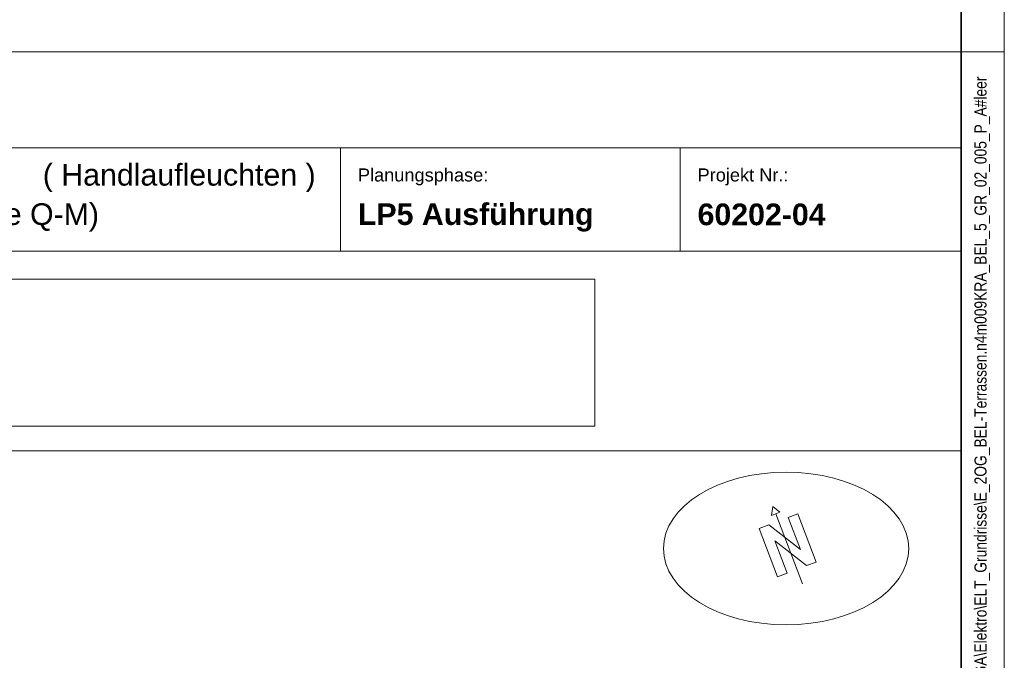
# Model space of a CAD drawing. Extents: x -740 to 300, y 62 to 1112.
# Tile 81 of 187: x 186 to 300, y 289 to 363. Entities that reach past the tile are written whole.
import ezdxf

# ---------------------------------------------------------------- set-up
doc = ezdxf.new("R2010")
doc.units = 0
doc.layers.get('0').update_dxf_attribs({"lineweight": 13})
for name, color, linetype, lineweight in [('iwb_Plankopf Linie', 7, 'Continuous', 13), ('iwb_Plankopf Rahmen', 7, 'Continuous', 35), ('iwb_Plankopf Text', 7, 'Continuous', 18), ('X_Bitmap', 7, 'Continuous', 13)]:
    doc.layers.add(name, color=color, linetype=linetype, lineweight=lineweight)
doc.layers.add('iwb_Plankopf_Nordpfeil_20-82 Grad', color=3, linetype='Continuous', lineweight=18, true_color=0x00ff00)
doc.layers.add('X_Geometrie', color=3, linetype='Continuous', lineweight=13, true_color=0x00ff00, plot=False)
doc.styles.add('Plankopf', font='arial.ttf')
doc.styles.get("Standard").update_dxf_attribs({"font": 'ARIALN.TTF'})
picture_1 = doc.add_image_def('image1.jfif', size_in_pixel=(600, 81))

# ---------------------------------------------------------------- blocks, each defined once
blk = doc.blocks.new('Blockreferenz-A06CPVB7L0')
at = {"color": 0, "lineweight": -2}
for p, q in [((273.51, 306.64), (273.35, 305.61)), ((273.51, 306.64), (274.32, 305.98)), ((273.35, 305.61), (274.32, 305.98)), ((273.83, 305.8), (276.93, 297.67)), ((276.4, 305.81), (275.28, 305.38)), ((275.28, 305.38), (276.4, 305.81)), ((276.7, 301.64), (275.28, 305.38)), ((278.53, 300.2), (276.4, 305.81)), ((273.03, 304.53), (271.91, 304.1)), ((271.91, 304.1), (274.04, 298.5)), ((273.03, 304.53), (276.7, 301.64)), ((275.17, 298.92), (273.74, 302.66)), ((277.41, 299.78), (273.74, 302.66)), ((278.53, 300.2), (277.41, 299.78)), ((277.41, 299.78), (278.53, 300.2)), ((274.04, 298.5), (275.17, 298.92))]:
    blk.add_line(p, q, dxfattribs=at)

msp = doc.modelspace()

# ---------------------------------------------------------------- linework, layer by layer
at = {"layer": 'iwb_Plankopf Linie', "lineweight": 18, "ltscale": 0.18}
msp.add_line((295.35, 359.43), (115.35, 359.43), dxfattribs=at)
at = {"layer": 'iwb_Plankopf Linie', "ltscale": 0.13}
for p, q in [((295.35, 67.43), (295.35, 359.43)), ((295.35, 348.27), (115.35, 348.27)), ((223.35, 336.27), (223.35, 348.27)), ((262.76, 336.27), (262.76, 348.27)), ((295.35, 336.27), (115.35, 336.27)), ((115.35, 313.11), (295.35, 313.11))]:
    msp.add_line(p, q, dxfattribs=at)
at = {"layer": 'iwb_Plankopf Rahmen', "ltscale": 0.35}
msp.add_line((295.35, 359.43), (295.35, 67.43), dxfattribs=at)
at = {"layer": 'iwb_Plankopf Rahmen', "color": 8, "lineweight": 5, "ltscale": 0.13, "true_color": 0x808080}
msp.add_line((300.35, 359.43), (295.35, 359.43), dxfattribs=at)
at = {"layer": 'iwb_Plankopf Rahmen', "color": 8, "lineweight": 13, "ltscale": 0.13, "true_color": 0x808080}
msp.add_lwpolyline([(300.35, 62.43), (-719.65, 62.43), (-719.65, 1112.43), (300.35, 1112.43), (300.35, 62.43)], close=True, dxfattribs=at)
at = {"layer": 'iwb_Plankopf Rahmen', "ltscale": 0.35}
msp.add_lwpolyline([(-699.65, 67.43), (-699.65, 1107.43), (295.35, 1107.43), (295.35, 67.43), (-599.65, 67.43), (-699.65, 67.43)], close=True, dxfattribs=at)
at = {"layer": 'X_Geometrie', "color": 6, "ltscale": 0.13, "true_color": 0xff00ff}
msp.add_ellipse((275.03, 301.77), major_axis=(14.23, 0), ratio=0.622642, dxfattribs=at)

# ---------------------------------------------------------------- block references
at = {"layer": 'iwb_Plankopf_Nordpfeil_20-82 Grad', "ltscale": 0.18}
msp.add_blockref('Blockreferenz-A06CPVB7L0', (0, 0), dxfattribs=at)

# ---------------------------------------------------------------- texts
at = {"layer": 'iwb_Plankopf Text', "ltscale": 0.18, "insert": (296.89, 74.51), "char_height": 1.4, "attachment_point": 1, "rotation": 90, "line_spacing_factor": 1.002}
msp.add_mtext('{\\fArial Narrow;\\\\srvnovamd01\\Nova_MD\\TGA\\60202 Pro Potsdam\\04 NB GES Krampnitz\\09 NOVA\\60202-04_AP_NB GES Krampnitz\\TGA\\Elektro\\ELT_Grundrisse\\E_2OG_BEL-Terrassen.n4m009KRA_BEL_5_GR_02_005_P_A#leer}', dxfattribs=at)
at = {"layer": 'iwb_Plankopf Text', "ltscale": 0.18, "insert": (220.45, 344.77), "char_height": 2.5172, "width": 55.3788, "attachment_point": 6, "style": 'Plankopf'}
msp.add_mtext('( Handlaufleuchten )', dxfattribs=at)
msp.add_mtext('( Handlaufleuchten )', dxfattribs=at)
at = {"layer": 'iwb_Plankopf Text', "ltscale": 0.18, "style": 'Plankopf'}
for s, insert, char_height, attachment_point, line_spacing_factor in [('Planungsphase:', (225.35, 345.88), 1.5105, 1, 0.970891), ('Projekt Nr.:', (264.76, 345.88), 1.5105, 1, 0.970891), ('\\fArial|b1|i0|c0|p34;Grundriss 2.Obergeschoss Teil 05\\fArial|b0|i0|c0|p34; (Achse Q-M)', (117.35, 340.19), 2.5172, 4, 0.996218), ('\\fArial|b1|i0|c0|p34;LP5 Ausführung', (225.35, 340.19), 2.5172, 4, 0.996218), ('\\fArial|b1|i0|c0|p34;60202-04', (264.76, 340.53), 2.5172, 4, 0.996218)]:
    msp.add_mtext(s, dxfattribs=dict(at, insert=insert, char_height=char_height, attachment_point=attachment_point, line_spacing_factor=line_spacing_factor))

# ---------------------------------------------------------------- pictures from other files: only their frames are drawn
at = {"layer": 'X_Bitmap', "ltscale": 0.13}
image = msp.add_image(picture_1, insert=(126.3, 315.96), size_in_units=(126.55, 17.08), dxfattribs=at)
image.dxf.flags = 7

doc.saveas('drawing.dxf')
